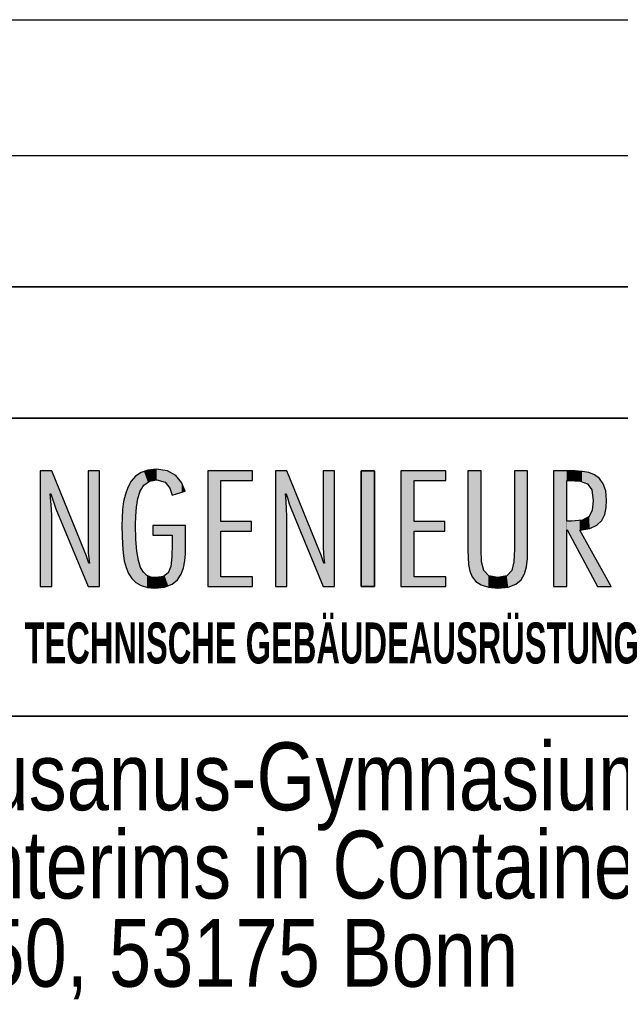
# Model space of a CAD drawing. Extents: x 1101 to 1942, y 41 to 882.
# Tile 106 of 113: x 1801 to 1832, y 94 to 145. Entities that reach past the tile are written whole.
import ezdxf

# ---------------------------------------------------------------- set-up
doc = ezdxf.new("R2010")
doc.units = 0
doc.layers.get('0').update_dxf_attribs({"lineweight": 13})
doc.layers.add('BI_X_Geometrie', color=7, linetype='Continuous', lineweight=13)
doc.layers.add('BI_X_Text', color=7, linetype='Continuous', lineweight=25)
doc.styles.get("Standard").update_dxf_attribs({"font": 'arial.ttf'})

# ---------------------------------------------------------------- blocks, each defined once
blk = doc.blocks.new('Blockreferenz-A03CP7DV1H', base_point=(1755.605, 45.848))
at = {"color": 0, "linetype": 'ByBlock', "lineweight": 25, "ltscale": 0.25}
for p, q in [((1757.835, 144.602), (1936.835, 144.602)), ((1757.835, 137.602), (1936.835, 137.602))]:
    blk.add_line(p, q, dxfattribs=at)
at = {"color": 0, "linetype": 'ByBlock', "lineweight": 35, "ltscale": 0.35}
for p, q in [((1757.835, 130.829), (1936.835, 130.829)), ((1757.835, 124.056), (1936.835, 124.056)), ((1757.835, 108.675), (1936.835, 108.675))]:
    blk.add_line(p, q, dxfattribs=at)
at = {"color": 0, "lineweight": -2}
for p, q in [((1808.086, 121.37), (1808.514, 121.414)), ((1808.514, 121.414), (1809.092, 121.329)), ((1802.537, 121.334), (1803.131, 121.334)), ((1802.537, 115.365), (1802.537, 121.334)), ((1803.131, 121.334), (1804.816, 117.186)), ((1805.001, 121.334), (1805.595, 121.334)), ((1805.001, 117.36), (1805.001, 121.334)), ((1805.595, 121.334), (1805.595, 115.365)), ((1807.221, 120.791), (1807.447, 121.049)), ((1807.447, 121.049), (1807.733, 121.245)), ((1807.733, 121.245), (1808.086, 121.37)), ((1808.544, 120.875), (1808.164, 120.799)), ((1808.971, 120.747), (1808.544, 120.875)), ((1809.092, 121.329), (1809.523, 121.095)), ((1809.523, 121.095), (1809.825, 120.739)), ((1811.171, 115.365), (1811.171, 121.334)), ((1811.171, 121.334), (1813.479, 121.334)), ((1813.479, 121.334), (1813.479, 120.828)), ((1814.656, 115.365), (1814.656, 121.334)), ((1814.656, 121.334), (1815.25, 121.334)), ((1815.25, 121.334), (1816.935, 117.186)), ((1817.12, 121.334), (1817.714, 121.334)), ((1817.12, 117.36), (1817.12, 121.334)), ((1817.714, 121.334), (1817.714, 115.365)), ((1819.085, 121.334), (1819.767, 121.334)), ((1819.085, 115.365), (1819.085, 121.334)), ((1819.767, 121.334), (1819.767, 115.365)), ((1821.13, 115.365), (1821.13, 121.334)), ((1821.13, 121.334), (1823.437, 121.334)), ((1823.437, 121.334), (1823.437, 120.828)), ((1824.585, 117.257), (1824.585, 121.334)), ((1824.585, 121.334), (1825.267, 121.334)), ((1825.267, 121.334), (1825.267, 117.289)), ((1826.981, 121.334), (1827.662, 121.334)), ((1826.981, 117.289), (1826.981, 121.334)), ((1827.662, 121.334), (1827.662, 117.257)), ((1829.726, 121.334), (1828.996, 121.334)), ((1828.996, 121.334), (1828.996, 115.365)), ((1830.106, 121.329), (1829.726, 121.334)), ((1830.471, 121.302), (1830.106, 121.329)), ((1830.81, 121.238), (1830.471, 121.302)), ((1831.113, 121.121), (1830.81, 121.238)), ((1831.367, 120.935), (1831.113, 121.121)), ((1831.562, 120.666), (1831.367, 120.935)), ((1806.924, 120.129), (1807.049, 120.481)), ((1807.049, 120.481), (1807.221, 120.791)), ((1807.885, 120.593), (1807.689, 120.284)), ((1808.164, 120.799), (1807.885, 120.593)), ((1809.219, 120.441), (1808.971, 120.747)), ((1809.342, 120.076), (1809.219, 120.441)), ((1809.825, 120.739), (1810.014, 120.289)), ((1811.853, 120.828), (1811.853, 118.722)), ((1813.479, 120.828), (1811.853, 120.828)), ((1821.811, 120.828), (1821.811, 118.722)), ((1823.437, 120.828), (1821.811, 120.828)), ((1829.677, 120.828), (1829.814, 120.828)), ((1829.677, 118.738), (1829.677, 120.828)), ((1829.814, 120.828), (1830.37, 120.798)), ((1830.37, 120.798), (1830.747, 120.662)), ((1830.747, 120.662), (1830.963, 120.35)), ((1831.688, 120.298), (1831.562, 120.666)), ((1803.053, 120.147), (1803.087, 119.761)), ((1803.092, 120.147), (1803.053, 120.147)), ((1803.173, 119.89), (1803.092, 120.147)), ((1803.252, 119.631), (1803.173, 119.89)), ((1806.838, 119.745), (1806.924, 120.129)), ((1807.563, 119.899), (1807.492, 119.462)), ((1807.689, 120.284), (1807.563, 119.899)), ((1810.014, 120.289), (1809.342, 120.076)), ((1815.211, 120.147), (1815.173, 120.147)), ((1815.173, 120.147), (1815.206, 119.761)), ((1815.292, 119.89), (1815.211, 120.147)), ((1815.371, 119.631), (1815.292, 119.89)), ((1830.963, 120.35), (1831.031, 119.791)), ((1831.732, 119.814), (1831.688, 120.298)), ((1803.087, 119.761), (1803.118, 119.377)), ((1803.118, 119.377), (1803.131, 118.991)), ((1803.346, 119.379), (1803.252, 119.631)), ((1805.001, 115.365), (1803.346, 119.379)), ((1806.786, 119.337), (1806.838, 119.745)), ((1807.492, 119.462), (1807.46, 119)), ((1815.206, 119.761), (1815.237, 119.377)), ((1815.237, 119.377), (1815.25, 118.991)), ((1815.465, 119.379), (1815.371, 119.631)), ((1817.12, 115.365), (1815.465, 119.379)), ((1831.031, 119.791), (1830.992, 119.295)), ((1831.635, 119.085), (1831.711, 119.439)), ((1831.711, 119.439), (1831.732, 119.814)), ((1803.131, 118.991), (1803.131, 115.365)), ((1806.752, 118.492), (1806.759, 118.916)), ((1806.759, 118.916), (1806.786, 119.337)), ((1807.46, 119), (1807.453, 118.54)), ((1815.25, 118.991), (1815.25, 115.365)), ((1830.834, 118.97), (1830.497, 118.792)), ((1830.992, 119.295), (1830.834, 118.97)), ((1831.483, 118.773), (1831.635, 119.085)), ((1806.756, 117.993), (1806.752, 118.492)), ((1807.453, 118.54), (1807.469, 117.789)), ((1808.349, 118.009), (1808.349, 118.516)), ((1808.349, 118.516), (1810.024, 118.516)), ((1810.024, 118.516), (1810.024, 117.416)), ((1811.853, 118.722), (1813.431, 118.722)), ((1813.431, 118.722), (1813.431, 118.215)), ((1821.811, 118.722), (1823.389, 118.722)), ((1823.389, 118.722), (1823.389, 118.215)), ((1829.921, 118.738), (1829.677, 118.738)), ((1830.497, 118.792), (1829.921, 118.738)), ((1830.349, 118.278), (1830.861, 118.35)), ((1830.861, 118.35), (1831.232, 118.522)), ((1831.232, 118.522), (1831.483, 118.773)), ((1806.774, 117.525), (1806.756, 117.993)), ((1809.342, 118.009), (1808.349, 118.009)), ((1809.342, 117.558), (1809.342, 118.009)), ((1813.431, 118.215), (1811.853, 118.215)), ((1811.853, 118.215), (1811.853, 115.872)), ((1821.811, 118.215), (1821.811, 115.872)), ((1823.389, 118.215), (1821.811, 118.215)), ((1829.677, 115.365), (1829.677, 118.286)), ((1829.677, 118.286), (1829.697, 118.286)), ((1829.697, 118.286), (1831.255, 115.365)), ((1831.975, 115.365), (1830.349, 118.278)), ((1805.014, 117.097), (1805.001, 117.36)), ((1806.81, 117.092), (1806.774, 117.525)), ((1807.469, 117.789), (1807.517, 117.184)), ((1809.329, 116.888), (1809.342, 117.558)), ((1810.024, 117.416), (1810.018, 117.054)), ((1817.133, 117.097), (1817.12, 117.36)), ((1804.816, 117.186), (1804.898, 116.98)), ((1804.898, 116.98), (1804.971, 116.774)), ((1805.043, 116.832), (1805.014, 117.097)), ((1805.069, 116.569), (1805.043, 116.832)), ((1806.87, 116.696), (1806.81, 117.092)), ((1807.517, 117.184), (1807.598, 116.71)), ((1809.269, 116.397), (1809.329, 116.888)), ((1810.018, 117.054), (1809.991, 116.685)), ((1816.935, 117.186), (1817.017, 116.98)), ((1817.017, 116.98), (1817.09, 116.774)), ((1817.162, 116.832), (1817.133, 117.097)), ((1817.188, 116.569), (1817.162, 116.832)), ((1824.591, 116.866), (1824.585, 117.257)), ((1824.619, 116.498), (1824.591, 116.866)), ((1825.267, 117.289), (1825.29, 116.643)), ((1826.956, 116.643), (1826.981, 117.289)), ((1827.662, 117.257), (1827.652, 116.802)), ((1804.971, 116.774), (1805.04, 116.569)), ((1805.04, 116.569), (1805.069, 116.569)), ((1806.96, 116.343), (1806.87, 116.696)), ((1807.086, 116.034), (1806.96, 116.343)), ((1807.598, 116.71), (1807.712, 116.354)), ((1807.712, 116.354), (1807.859, 116.101)), ((1809.132, 116.068), (1809.269, 116.397)), ((1809.925, 116.328), (1809.805, 115.998)), ((1809.991, 116.685), (1809.925, 116.328)), ((1817.09, 116.774), (1817.159, 116.569)), ((1817.159, 116.569), (1817.188, 116.569)), ((1824.684, 116.164), (1824.619, 116.498)), ((1825.29, 116.643), (1825.4, 116.186)), ((1826.844, 116.186), (1826.956, 116.643)), ((1827.608, 116.385), (1827.508, 116.019)), ((1827.652, 116.802), (1827.608, 116.385)), ((1807.253, 115.774), (1807.086, 116.034)), ((1807.859, 116.101), (1808.04, 115.938)), ((1808.04, 115.938), (1808.255, 115.85)), ((1808.255, 115.85), (1808.505, 115.824)), ((1808.505, 115.824), (1808.887, 115.882)), ((1808.887, 115.882), (1809.132, 116.068)), ((1809.805, 115.998), (1809.613, 115.711)), ((1811.853, 115.872), (1813.479, 115.872)), ((1813.479, 115.872), (1813.479, 115.365)), ((1821.811, 115.872), (1823.437, 115.872)), ((1823.437, 115.872), (1823.437, 115.365)), ((1824.803, 115.871), (1824.684, 116.164)), ((1824.991, 115.628), (1824.803, 115.871)), ((1825.4, 116.186), (1825.657, 115.914)), ((1825.657, 115.914), (1826.124, 115.824)), ((1826.124, 115.824), (1826.586, 115.914)), ((1826.586, 115.914), (1826.844, 116.186)), ((1827.508, 116.019), (1827.33, 115.715)), ((1803.131, 115.365), (1802.537, 115.365)), ((1805.595, 115.365), (1805.001, 115.365)), ((1807.467, 115.566), (1807.253, 115.774)), ((1807.733, 115.413), (1807.467, 115.566)), ((1808.058, 115.318), (1807.733, 115.413)), ((1808.446, 115.286), (1808.058, 115.318)), ((1808.95, 115.339), (1808.446, 115.286)), ((1809.334, 115.486), (1808.95, 115.339)), ((1809.613, 115.711), (1809.334, 115.486)), ((1813.479, 115.365), (1811.171, 115.365)), ((1815.25, 115.365), (1814.656, 115.365)), ((1817.714, 115.365), (1817.12, 115.365)), ((1823.437, 115.365), (1821.13, 115.365)), ((1825.263, 115.444), (1824.991, 115.628)), ((1825.636, 115.327), (1825.263, 115.444)), ((1826.124, 115.286), (1825.636, 115.327)), ((1826.66, 115.337), (1826.124, 115.286)), ((1827.055, 115.484), (1826.66, 115.337)), ((1827.33, 115.715), (1827.055, 115.484)), ((1828.996, 115.365), (1829.677, 115.365)), ((1831.255, 115.365), (1831.975, 115.365))]:
    blk.add_line(p, q, dxfattribs=at)
at = {"color": 0, "lineweight": 25}
for p, q in [((1808.514, 121.414), (1808.086, 121.37)), ((1809.092, 121.329), (1808.514, 121.414)), ((1803.131, 121.334), (1802.537, 121.334)), ((1802.537, 121.334), (1802.537, 115.365)), ((1804.816, 117.186), (1803.131, 121.334)), ((1805.595, 121.334), (1805.001, 121.334)), ((1805.001, 121.334), (1805.001, 117.36)), ((1805.595, 115.365), (1805.595, 121.334)), ((1807.447, 121.049), (1807.221, 120.791)), ((1807.733, 121.245), (1807.447, 121.049)), ((1808.086, 121.37), (1807.733, 121.245)), ((1808.164, 120.799), (1808.544, 120.875)), ((1808.544, 120.875), (1808.971, 120.747)), ((1809.523, 121.095), (1809.092, 121.329)), ((1809.825, 120.739), (1809.523, 121.095)), ((1813.479, 121.334), (1811.171, 121.334)), ((1811.171, 121.334), (1811.171, 115.365)), ((1813.479, 120.828), (1813.479, 121.334)), ((1815.25, 121.334), (1814.656, 121.334)), ((1814.656, 121.334), (1814.656, 115.365)), ((1816.935, 117.186), (1815.25, 121.334)), ((1817.714, 121.334), (1817.12, 121.334)), ((1817.12, 121.334), (1817.12, 117.36)), ((1817.714, 115.365), (1817.714, 121.334)), ((1819.085, 121.334), (1819.767, 121.334)), ((1819.085, 115.365), (1819.085, 121.334)), ((1819.767, 121.334), (1819.085, 121.334)), ((1819.085, 121.334), (1819.085, 115.365)), ((1819.767, 121.334), (1819.767, 115.365)), ((1819.767, 115.365), (1819.767, 121.334)), ((1823.437, 121.334), (1821.13, 121.334)), ((1821.13, 121.334), (1821.13, 115.365)), ((1823.437, 120.828), (1823.437, 121.334)), ((1825.267, 121.334), (1824.585, 121.334)), ((1824.585, 121.334), (1824.585, 117.257)), ((1825.267, 117.289), (1825.267, 121.334)), ((1827.662, 121.334), (1826.981, 121.334)), ((1826.981, 121.334), (1826.981, 117.289)), ((1827.662, 117.257), (1827.662, 121.334)), ((1829.726, 121.334), (1828.996, 121.334)), ((1828.996, 121.334), (1828.996, 115.365)), ((1830.106, 121.329), (1829.726, 121.334)), ((1830.471, 121.302), (1830.106, 121.329)), ((1830.81, 121.238), (1830.471, 121.302)), ((1831.113, 121.121), (1830.81, 121.238)), ((1831.367, 120.935), (1831.113, 121.121)), ((1831.562, 120.666), (1831.367, 120.935)), ((1807.049, 120.481), (1806.924, 120.129)), ((1807.221, 120.791), (1807.049, 120.481)), ((1807.689, 120.284), (1807.885, 120.593)), ((1807.885, 120.593), (1808.164, 120.799)), ((1808.971, 120.747), (1809.219, 120.441)), ((1809.219, 120.441), (1809.342, 120.076)), ((1810.014, 120.289), (1809.825, 120.739)), ((1811.853, 118.722), (1811.853, 120.828)), ((1811.853, 120.828), (1813.479, 120.828)), ((1821.811, 118.722), (1821.811, 120.828)), ((1821.811, 120.828), (1823.437, 120.828)), ((1829.677, 118.738), (1829.677, 120.828)), ((1829.677, 120.828), (1829.814, 120.828)), ((1829.814, 120.828), (1830.37, 120.798)), ((1830.37, 120.798), (1830.747, 120.662)), ((1830.747, 120.662), (1830.963, 120.35)), ((1831.688, 120.298), (1831.562, 120.666)), ((1803.087, 119.761), (1803.053, 120.147)), ((1803.053, 120.147), (1803.092, 120.147)), ((1803.092, 120.147), (1803.173, 119.89)), ((1803.173, 119.89), (1803.252, 119.631)), ((1806.924, 120.129), (1806.838, 119.745)), ((1807.492, 119.462), (1807.563, 119.899)), ((1807.563, 119.899), (1807.689, 120.284)), ((1809.342, 120.076), (1810.014, 120.289)), ((1815.206, 119.761), (1815.173, 120.147)), ((1815.173, 120.147), (1815.211, 120.147)), ((1815.211, 120.147), (1815.292, 119.89)), ((1815.292, 119.89), (1815.371, 119.631)), ((1830.963, 120.35), (1831.031, 119.791)), ((1831.732, 119.814), (1831.688, 120.298)), ((1803.118, 119.377), (1803.087, 119.761)), ((1803.131, 118.991), (1803.118, 119.377)), ((1803.252, 119.631), (1803.346, 119.379)), ((1803.346, 119.379), (1805.001, 115.365)), ((1806.838, 119.745), (1806.786, 119.337)), ((1807.46, 119), (1807.492, 119.462)), ((1815.237, 119.377), (1815.206, 119.761)), ((1815.25, 118.991), (1815.237, 119.377)), ((1815.371, 119.631), (1815.465, 119.379)), ((1815.465, 119.379), (1817.12, 115.365)), ((1831.031, 119.791), (1830.992, 119.295)), ((1831.635, 119.085), (1831.711, 119.439)), ((1831.711, 119.439), (1831.732, 119.814)), ((1803.131, 115.365), (1803.131, 118.991)), ((1806.759, 118.916), (1806.752, 118.492)), ((1806.786, 119.337), (1806.759, 118.916)), ((1807.453, 118.54), (1807.46, 119)), ((1815.25, 115.365), (1815.25, 118.991)), ((1830.834, 118.97), (1830.497, 118.792)), ((1830.992, 119.295), (1830.834, 118.97)), ((1831.483, 118.773), (1831.635, 119.085)), ((1806.752, 118.492), (1806.756, 117.993)), ((1807.469, 117.789), (1807.453, 118.54)), ((1810.024, 118.516), (1808.349, 118.516)), ((1808.349, 118.516), (1808.349, 118.009)), ((1810.024, 117.416), (1810.024, 118.516)), ((1813.431, 118.722), (1811.853, 118.722)), ((1813.431, 118.215), (1813.431, 118.722)), ((1823.389, 118.722), (1821.811, 118.722)), ((1823.389, 118.215), (1823.389, 118.722)), ((1829.921, 118.738), (1829.677, 118.738)), ((1830.497, 118.792), (1829.921, 118.738)), ((1830.349, 118.278), (1830.861, 118.35)), ((1830.861, 118.35), (1831.232, 118.522)), ((1831.232, 118.522), (1831.483, 118.773)), ((1806.756, 117.993), (1806.774, 117.525)), ((1808.349, 118.009), (1809.342, 118.009)), ((1809.342, 118.009), (1809.342, 117.558)), ((1811.853, 115.872), (1811.853, 118.215)), ((1811.853, 118.215), (1813.431, 118.215)), ((1821.811, 118.215), (1823.389, 118.215)), ((1821.811, 115.872), (1821.811, 118.215)), ((1829.677, 118.286), (1829.697, 118.286)), ((1829.677, 115.365), (1829.677, 118.286)), ((1829.697, 118.286), (1831.255, 115.365)), ((1831.975, 115.365), (1830.349, 118.278)), ((1805.001, 117.36), (1805.014, 117.097)), ((1806.774, 117.525), (1806.81, 117.092)), ((1807.517, 117.184), (1807.469, 117.789)), ((1809.342, 117.558), (1809.329, 116.888)), ((1810.018, 117.054), (1810.024, 117.416)), ((1817.12, 117.36), (1817.133, 117.097)), ((1804.898, 116.98), (1804.816, 117.186)), ((1804.971, 116.774), (1804.898, 116.98)), ((1805.014, 117.097), (1805.043, 116.832)), ((1805.043, 116.832), (1805.069, 116.569)), ((1806.81, 117.092), (1806.87, 116.696)), ((1807.598, 116.71), (1807.517, 117.184)), ((1809.329, 116.888), (1809.269, 116.397)), ((1809.991, 116.685), (1810.018, 117.054)), ((1817.017, 116.98), (1816.935, 117.186)), ((1817.09, 116.774), (1817.017, 116.98)), ((1817.133, 117.097), (1817.162, 116.832)), ((1817.162, 116.832), (1817.188, 116.569)), ((1824.585, 117.257), (1824.591, 116.866)), ((1824.591, 116.866), (1824.619, 116.498)), ((1825.29, 116.643), (1825.267, 117.289)), ((1826.981, 117.289), (1826.956, 116.643)), ((1827.652, 116.802), (1827.662, 117.257)), ((1805.04, 116.569), (1804.971, 116.774)), ((1805.069, 116.569), (1805.04, 116.569)), ((1806.87, 116.696), (1806.96, 116.343)), ((1806.96, 116.343), (1807.086, 116.034)), ((1807.712, 116.354), (1807.598, 116.71)), ((1807.859, 116.101), (1807.712, 116.354)), ((1809.269, 116.397), (1809.132, 116.068)), ((1809.805, 115.998), (1809.925, 116.328)), ((1809.925, 116.328), (1809.991, 116.685)), ((1817.159, 116.569), (1817.09, 116.774)), ((1817.188, 116.569), (1817.159, 116.569)), ((1824.619, 116.498), (1824.684, 116.164)), ((1825.4, 116.186), (1825.29, 116.643)), ((1826.956, 116.643), (1826.844, 116.186)), ((1827.508, 116.019), (1827.608, 116.385)), ((1827.608, 116.385), (1827.652, 116.802)), ((1807.086, 116.034), (1807.253, 115.774)), ((1808.04, 115.938), (1807.859, 116.101)), ((1808.255, 115.85), (1808.04, 115.938)), ((1808.505, 115.824), (1808.255, 115.85)), ((1808.887, 115.882), (1808.505, 115.824)), ((1809.132, 116.068), (1808.887, 115.882)), ((1809.613, 115.711), (1809.805, 115.998)), ((1813.479, 115.872), (1811.853, 115.872)), ((1813.479, 115.365), (1813.479, 115.872)), ((1823.437, 115.872), (1821.811, 115.872)), ((1823.437, 115.365), (1823.437, 115.872)), ((1824.684, 116.164), (1824.803, 115.871)), ((1824.803, 115.871), (1824.991, 115.628)), ((1825.657, 115.914), (1825.4, 116.186)), ((1826.124, 115.824), (1825.657, 115.914)), ((1826.586, 115.914), (1826.124, 115.824)), ((1826.844, 116.186), (1826.586, 115.914)), ((1827.33, 115.715), (1827.508, 116.019)), ((1802.537, 115.365), (1803.131, 115.365)), ((1805.001, 115.365), (1805.595, 115.365)), ((1807.253, 115.774), (1807.467, 115.566)), ((1807.467, 115.566), (1807.733, 115.413)), ((1807.733, 115.413), (1808.058, 115.318)), ((1808.058, 115.318), (1808.446, 115.286)), ((1808.446, 115.286), (1808.95, 115.339)), ((1808.95, 115.339), (1809.334, 115.486)), ((1809.334, 115.486), (1809.613, 115.711)), ((1811.171, 115.365), (1813.479, 115.365)), ((1814.656, 115.365), (1815.25, 115.365)), ((1817.12, 115.365), (1817.714, 115.365)), ((1819.767, 115.365), (1819.085, 115.365)), ((1819.085, 115.365), (1819.767, 115.365)), ((1821.13, 115.365), (1823.437, 115.365)), ((1824.991, 115.628), (1825.263, 115.444)), ((1825.263, 115.444), (1825.636, 115.327)), ((1825.636, 115.327), (1826.124, 115.286)), ((1826.124, 115.286), (1826.66, 115.337)), ((1826.66, 115.337), (1827.055, 115.484)), ((1827.055, 115.484), (1827.33, 115.715)), ((1828.996, 115.365), (1829.677, 115.365)), ((1831.255, 115.365), (1831.975, 115.365))]:
    blk.add_line(p, q, dxfattribs=at)
for points in [[(1808.514, 120.869), (1808.164, 121.378), (1808.514, 121.414)], [(1808.514, 120.869), (1808.514, 121.414), (1808.544, 120.875)], [(1808.544, 120.875), (1808.514, 121.414), (1808.544, 121.409)], [(1808.544, 120.875), (1808.544, 121.409), (1808.971, 120.747)], [(1808.971, 120.747), (1808.544, 121.409), (1808.971, 121.347)], [(1802.537, 115.365), (1802.537, 121.334), (1803.053, 115.365)], [(1803.053, 115.365), (1802.537, 121.334), (1803.053, 121.334)], [(1803.053, 120.147), (1803.053, 121.334), (1803.092, 120.147)], [(1803.092, 120.147), (1803.053, 121.334), (1803.092, 121.334)], [(1803.092, 120.147), (1803.092, 121.334), (1803.131, 120.023)], [(1803.131, 120.023), (1803.092, 121.334), (1803.131, 121.334)], [(1803.131, 120.023), (1803.131, 121.334), (1803.173, 119.89)], [(1803.173, 119.89), (1803.131, 121.334), (1803.173, 121.231)], [(1803.173, 119.89), (1803.173, 121.231), (1803.252, 119.631)], [(1803.252, 119.631), (1803.173, 121.231), (1803.252, 121.038)], [(1803.252, 119.631), (1803.252, 121.038), (1803.346, 119.379)], [(1803.346, 119.379), (1803.252, 121.038), (1803.346, 120.807)], [(1805.001, 117.36), (1805.001, 121.334), (1805.014, 117.097)], [(1805.014, 117.097), (1805.001, 121.334), (1805.014, 121.334)], [(1805.014, 117.097), (1805.014, 121.334), (1805.043, 116.832)], [(1805.043, 116.832), (1805.014, 121.334), (1805.043, 121.334)], [(1805.043, 116.832), (1805.043, 121.334), (1805.069, 116.569)], [(1805.069, 116.569), (1805.043, 121.334), (1805.069, 121.334)], [(1805.069, 115.365), (1805.069, 121.334), (1805.595, 115.365)], [(1805.595, 115.365), (1805.069, 121.334), (1805.595, 121.334)], [(1807.447, 115.585), (1807.253, 120.828), (1807.447, 121.049)], [(1807.453, 115.579), (1807.447, 121.049), (1807.453, 121.053)], [(1807.447, 115.585), (1807.447, 121.049), (1807.453, 115.579)], [(1807.46, 119), (1807.453, 121.053), (1807.46, 121.058)], [(1807.453, 118.54), (1807.453, 121.053), (1807.46, 119)], [(1807.492, 119.462), (1807.46, 121.058), (1807.492, 121.08)], [(1807.46, 119), (1807.46, 121.058), (1807.492, 119.462)], [(1807.563, 119.899), (1807.492, 121.08), (1807.563, 121.129)], [(1807.492, 119.462), (1807.492, 121.08), (1807.563, 119.899)], [(1807.689, 120.284), (1807.563, 121.129), (1807.689, 121.215)], [(1807.563, 119.899), (1807.563, 121.129), (1807.689, 120.284)], [(1807.733, 120.353), (1807.689, 121.215), (1807.733, 121.245)], [(1807.689, 120.284), (1807.689, 121.215), (1807.733, 120.353)], [(1807.885, 120.593), (1807.733, 121.245), (1807.885, 121.299)], [(1807.733, 120.353), (1807.733, 121.245), (1807.885, 120.593)], [(1808.086, 120.741), (1807.885, 121.299), (1808.086, 121.37)], [(1807.885, 120.593), (1807.885, 121.299), (1808.086, 120.741)], [(1808.164, 120.799), (1808.086, 121.37), (1808.164, 121.378)], [(1808.086, 120.741), (1808.086, 121.37), (1808.164, 120.799)], [(1808.164, 120.799), (1808.164, 121.378), (1808.514, 120.869)], [(1808.971, 120.747), (1808.971, 121.347), (1809.092, 120.598)], [(1809.092, 120.598), (1808.971, 121.347), (1809.092, 121.329)], [(1809.092, 120.598), (1809.092, 121.329), (1809.219, 120.441)], [(1809.219, 120.441), (1809.092, 121.329), (1809.219, 121.26)], [(1809.219, 120.441), (1809.219, 121.26), (1809.342, 120.076)], [(1809.342, 120.076), (1809.219, 121.26), (1809.342, 121.193)], [(1809.342, 120.076), (1809.342, 121.193), (1809.523, 120.133)], [(1809.523, 120.133), (1809.342, 121.193), (1809.523, 121.095)], [(1809.523, 120.133), (1809.523, 121.095), (1809.825, 120.229)], [(1809.825, 120.229), (1809.523, 121.095), (1809.825, 120.739)], [(1811.171, 115.365), (1811.171, 121.334), (1811.853, 115.365)], [(1811.853, 120.828), (1811.171, 121.334), (1811.853, 121.334)], [(1811.853, 115.365), (1811.171, 121.334), (1811.853, 115.872)], [(1811.853, 115.872), (1811.171, 121.334), (1811.853, 118.215)], [(1811.853, 118.215), (1811.171, 121.334), (1811.853, 118.722)], [(1811.853, 118.722), (1811.171, 121.334), (1811.853, 120.828)], [(1811.853, 120.828), (1811.853, 121.334), (1813.479, 120.828)], [(1813.479, 120.828), (1811.853, 121.334), (1813.479, 121.334)], [(1814.656, 115.365), (1814.656, 121.334), (1815.173, 115.365)], [(1815.173, 115.365), (1814.656, 121.334), (1815.173, 121.334)], [(1815.173, 120.147), (1815.173, 121.334), (1815.211, 120.147)], [(1815.211, 120.147), (1815.173, 121.334), (1815.211, 121.334)], [(1815.211, 120.147), (1815.211, 121.334), (1815.25, 120.023)], [(1815.25, 120.023), (1815.211, 121.334), (1815.25, 121.334)], [(1815.25, 120.023), (1815.25, 121.334), (1815.292, 119.89)], [(1815.292, 119.89), (1815.25, 121.334), (1815.292, 121.231)], [(1815.292, 119.89), (1815.292, 121.231), (1815.371, 119.631)], [(1815.371, 119.631), (1815.292, 121.231), (1815.371, 121.038)], [(1815.371, 119.631), (1815.371, 121.038), (1815.465, 119.379)], [(1815.465, 119.379), (1815.371, 121.038), (1815.465, 120.807)], [(1817.12, 117.36), (1817.12, 121.334), (1817.133, 117.097)], [(1817.133, 117.097), (1817.12, 121.334), (1817.133, 121.334)], [(1817.133, 117.097), (1817.133, 121.334), (1817.162, 116.832)], [(1817.162, 116.832), (1817.133, 121.334), (1817.162, 121.334)], [(1817.162, 116.832), (1817.162, 121.334), (1817.188, 116.569)], [(1817.188, 116.569), (1817.162, 121.334), (1817.188, 121.334)], [(1817.188, 115.365), (1817.188, 121.334), (1817.714, 115.365)], [(1817.714, 115.365), (1817.188, 121.334), (1817.714, 121.334)], [(1819.085, 115.365), (1819.085, 121.334), (1819.767, 115.365)], [(1819.767, 115.365), (1819.085, 121.334), (1819.767, 121.334)], [(1821.13, 115.365), (1821.13, 121.334), (1821.811, 115.365)], [(1821.811, 120.828), (1821.13, 121.334), (1821.811, 121.334)], [(1821.811, 115.365), (1821.13, 121.334), (1821.811, 115.872)], [(1821.811, 115.872), (1821.13, 121.334), (1821.811, 118.215)], [(1821.811, 118.215), (1821.13, 121.334), (1821.811, 118.722)], [(1821.811, 118.722), (1821.13, 121.334), (1821.811, 120.828)], [(1821.811, 120.828), (1821.811, 121.334), (1823.437, 120.828)], [(1823.437, 120.828), (1821.811, 121.334), (1823.437, 121.334)], [(1824.585, 117.257), (1824.585, 121.334), (1824.591, 116.866)], [(1824.591, 116.866), (1824.585, 121.334), (1824.591, 121.334)], [(1824.591, 116.866), (1824.591, 121.334), (1824.619, 116.498)], [(1824.619, 116.498), (1824.591, 121.334), (1824.619, 121.334)], [(1824.619, 116.498), (1824.619, 121.334), (1824.684, 116.164)], [(1824.684, 116.164), (1824.619, 121.334), (1824.684, 121.334)], [(1824.684, 116.164), (1824.684, 121.334), (1824.803, 115.871)], [(1824.803, 115.871), (1824.684, 121.334), (1824.803, 121.334)], [(1824.803, 115.871), (1824.803, 121.334), (1824.991, 115.628)], [(1824.991, 115.628), (1824.803, 121.334), (1824.991, 121.334)], [(1824.991, 115.628), (1824.991, 121.334), (1825.263, 115.444)], [(1825.263, 115.444), (1824.991, 121.334), (1825.263, 121.334)], [(1825.263, 115.444), (1825.263, 121.334), (1825.267, 115.443)], [(1825.267, 117.289), (1825.263, 121.334), (1825.267, 121.334)], [(1825.267, 115.443), (1825.263, 121.334), (1825.267, 117.289)], [(1826.981, 117.289), (1826.981, 121.334), (1827.055, 115.484)], [(1827.055, 115.484), (1826.981, 121.334), (1827.055, 121.334)], [(1827.055, 115.484), (1827.055, 121.334), (1827.33, 115.715)], [(1827.33, 115.715), (1827.055, 121.334), (1827.33, 121.334)], [(1827.33, 115.715), (1827.33, 121.334), (1827.508, 116.019)], [(1827.508, 116.019), (1827.33, 121.334), (1827.508, 121.334)], [(1827.508, 116.019), (1827.508, 121.334), (1827.608, 116.385)], [(1827.608, 116.385), (1827.508, 121.334), (1827.608, 121.334)], [(1827.608, 116.385), (1827.608, 121.334), (1827.652, 116.802)], [(1827.652, 116.802), (1827.608, 121.334), (1827.652, 121.334)], [(1827.652, 116.802), (1827.652, 121.334), (1827.662, 117.257)], [(1827.662, 117.257), (1827.652, 121.334), (1827.662, 121.334)], [(1828.996, 115.365), (1828.996, 121.334), (1829.677, 115.365)], [(1829.677, 120.828), (1828.996, 121.334), (1829.677, 121.334)], [(1829.677, 115.365), (1828.996, 121.334), (1829.677, 118.286)], [(1829.677, 118.286), (1828.996, 121.334), (1829.677, 118.738)], [(1829.677, 118.738), (1828.996, 121.334), (1829.677, 120.828)], [(1829.677, 120.828), (1829.677, 121.334), (1829.726, 120.828)], [(1829.726, 120.828), (1829.677, 121.334), (1829.726, 121.334)], [(1829.726, 120.828), (1829.726, 121.334), (1829.814, 120.828)], [(1829.814, 120.828), (1829.726, 121.334), (1829.814, 121.333)], [(1829.814, 120.828), (1829.814, 121.333), (1830.106, 120.812)], [(1830.106, 120.812), (1829.814, 121.333), (1830.106, 121.329)], [(1830.106, 120.812), (1830.106, 121.329), (1830.37, 120.798)], [(1830.37, 120.798), (1830.106, 121.329), (1830.37, 121.309)], [(1830.37, 120.798), (1830.37, 121.309), (1830.471, 120.762)], [(1830.471, 120.762), (1830.37, 121.309), (1830.471, 121.302)], [(1830.471, 120.762), (1830.471, 121.302), (1830.747, 120.662)], [(1830.747, 120.662), (1830.471, 121.302), (1830.747, 121.249)], [(1830.747, 120.662), (1830.747, 121.249), (1830.81, 120.571)], [(1830.81, 120.571), (1830.747, 121.249), (1830.81, 121.238)], [(1830.81, 120.571), (1830.81, 121.238), (1830.963, 120.35)], [(1830.963, 120.35), (1830.81, 121.238), (1830.963, 121.179)], [(1830.963, 120.35), (1830.963, 121.179), (1831.031, 119.791)], [(1831.031, 119.791), (1830.963, 121.179), (1831.031, 121.152)], [(1831.031, 118.429), (1831.031, 121.152), (1831.113, 118.467)], [(1831.113, 118.467), (1831.031, 121.152), (1831.113, 121.121)], [(1831.113, 118.467), (1831.113, 121.121), (1831.232, 118.522)], [(1831.232, 118.522), (1831.113, 121.121), (1831.232, 121.034)], [(1831.232, 118.522), (1831.232, 121.034), (1831.367, 118.658)], [(1831.367, 118.658), (1831.232, 121.034), (1831.367, 120.935)], [(1831.367, 118.658), (1831.367, 120.935), (1831.483, 118.773)], [(1831.483, 118.773), (1831.367, 120.935), (1831.483, 120.776)], [(1803.346, 119.379), (1803.346, 120.807), (1804.816, 115.814)], [(1804.816, 115.814), (1803.346, 120.807), (1804.816, 117.186)], [(1807.049, 116.126), (1806.96, 120.233), (1807.049, 120.481)], [(1807.086, 116.034), (1807.049, 120.481), (1807.086, 120.548)], [(1807.049, 116.126), (1807.049, 120.481), (1807.086, 116.034)], [(1807.221, 115.824), (1807.086, 120.548), (1807.221, 120.791)], [(1807.086, 116.034), (1807.086, 120.548), (1807.221, 115.824)], [(1807.253, 115.774), (1807.221, 120.791), (1807.253, 120.828)], [(1807.221, 115.824), (1807.221, 120.791), (1807.253, 115.774)], [(1807.253, 115.774), (1807.253, 120.828), (1807.447, 115.585)], [(1809.825, 120.229), (1809.825, 120.739), (1810.014, 120.289)], [(1815.465, 119.379), (1815.465, 120.807), (1816.935, 115.814)], [(1816.935, 115.814), (1815.465, 120.807), (1816.935, 117.186)], [(1831.483, 118.773), (1831.483, 120.776), (1831.562, 118.936)], [(1831.562, 118.936), (1831.483, 120.776), (1831.562, 120.666)], [(1831.562, 118.936), (1831.562, 120.666), (1831.635, 119.085)], [(1831.635, 119.085), (1831.562, 120.666), (1831.635, 120.452)], [(1831.635, 119.085), (1831.635, 120.452), (1831.688, 119.329)], [(1831.688, 119.329), (1831.635, 120.452), (1831.688, 120.298)], [(1803.053, 115.365), (1803.053, 120.147), (1803.087, 115.365)], [(1803.087, 115.365), (1803.053, 120.147), (1803.087, 119.761)], [(1806.87, 116.696), (1806.838, 119.745), (1806.87, 119.889)], [(1806.924, 116.487), (1806.87, 119.889), (1806.924, 120.129)], [(1806.87, 116.696), (1806.87, 119.889), (1806.924, 116.487)], [(1806.96, 116.343), (1806.924, 120.129), (1806.96, 120.233)], [(1806.924, 116.487), (1806.924, 120.129), (1806.96, 116.343)], [(1806.96, 116.343), (1806.96, 120.233), (1807.049, 116.126)], [(1815.173, 115.365), (1815.173, 120.147), (1815.206, 115.365)], [(1815.206, 115.365), (1815.173, 120.147), (1815.206, 119.761)], [(1831.688, 119.329), (1831.688, 120.298), (1831.711, 119.439)], [(1831.711, 119.439), (1831.688, 120.298), (1831.711, 120.039)], [(1831.711, 119.439), (1831.711, 120.039), (1831.732, 119.814)], [(1803.087, 115.365), (1803.087, 119.761), (1803.118, 115.365)], [(1803.118, 115.365), (1803.087, 119.761), (1803.118, 119.377)], [(1803.118, 115.365), (1803.118, 119.377), (1803.131, 115.365)], [(1803.131, 115.365), (1803.118, 119.377), (1803.131, 118.991)], [(1806.81, 117.092), (1806.786, 119.337), (1806.81, 119.526)], [(1806.838, 116.907), (1806.81, 119.526), (1806.838, 119.745)], [(1806.81, 117.092), (1806.81, 119.526), (1806.838, 116.907)], [(1806.838, 116.907), (1806.838, 119.745), (1806.87, 116.696)], [(1815.206, 115.365), (1815.206, 119.761), (1815.237, 115.365)], [(1815.237, 115.365), (1815.206, 119.761), (1815.237, 119.377)], [(1815.237, 115.365), (1815.237, 119.377), (1815.25, 115.365)], [(1815.25, 115.365), (1815.237, 119.377), (1815.25, 118.991)], [(1831.031, 118.429), (1830.992, 119.295), (1831.031, 119.791)], [(1806.759, 117.92), (1806.756, 118.758), (1806.759, 118.916)], [(1806.774, 117.525), (1806.759, 118.916), (1806.774, 119.151)], [(1806.759, 117.92), (1806.759, 118.916), (1806.774, 117.525)], [(1806.786, 117.384), (1806.774, 119.151), (1806.786, 119.337)], [(1806.774, 117.525), (1806.774, 119.151), (1806.786, 117.384)], [(1806.786, 117.384), (1806.786, 119.337), (1806.81, 117.092)], [(1830.834, 118.347), (1830.497, 118.792), (1830.834, 118.97)], [(1830.861, 118.35), (1830.834, 118.97), (1830.861, 119.026)], [(1830.834, 118.347), (1830.834, 118.97), (1830.861, 118.35)], [(1830.992, 118.411), (1830.861, 119.026), (1830.992, 119.295)], [(1830.861, 118.35), (1830.861, 119.026), (1830.992, 118.411)], [(1830.992, 118.411), (1830.992, 119.295), (1831.031, 118.429)], [(1806.756, 117.993), (1806.752, 118.492), (1806.756, 118.758)], [(1806.756, 117.993), (1806.756, 118.758), (1806.759, 117.92)], [(1807.453, 115.579), (1807.453, 118.54), (1807.467, 115.566)], [(1807.467, 115.566), (1807.453, 118.54), (1807.467, 117.893)], [(1808.349, 118.009), (1808.349, 118.516), (1809.342, 118.009)], [(1809.342, 118.009), (1808.349, 118.516), (1809.342, 118.516)], [(1809.342, 118.009), (1809.342, 118.516), (1809.613, 115.711)], [(1809.613, 115.711), (1809.342, 118.516), (1809.613, 118.516)], [(1809.613, 115.711), (1809.613, 118.516), (1809.805, 115.998)], [(1809.805, 115.998), (1809.613, 118.516), (1809.805, 118.516)], [(1809.805, 115.998), (1809.805, 118.516), (1809.925, 116.328)], [(1809.925, 116.328), (1809.805, 118.516), (1809.925, 118.516)], [(1809.925, 116.328), (1809.925, 118.516), (1809.991, 116.685)], [(1809.991, 116.685), (1809.925, 118.516), (1809.991, 118.516)], [(1809.991, 116.685), (1809.991, 118.516), (1810.018, 117.054)], [(1810.018, 117.054), (1809.991, 118.516), (1810.018, 118.516)], [(1810.018, 117.054), (1810.018, 118.516), (1810.024, 117.416)], [(1810.024, 117.416), (1810.018, 118.516), (1810.024, 118.516)], [(1811.853, 118.215), (1811.853, 118.722), (1813.431, 118.215)], [(1813.431, 118.215), (1811.853, 118.722), (1813.431, 118.722)], [(1821.811, 118.215), (1821.811, 118.722), (1823.389, 118.215)], [(1823.389, 118.215), (1821.811, 118.722), (1823.389, 118.722)], [(1829.677, 118.286), (1829.677, 118.738), (1829.697, 118.286)], [(1829.697, 118.286), (1829.677, 118.738), (1829.697, 118.738)], [(1829.697, 118.286), (1829.697, 118.738), (1829.921, 117.866)], [(1829.921, 117.866), (1829.697, 118.738), (1829.921, 118.738)], [(1830.349, 117.063), (1829.921, 118.738), (1830.349, 118.778)], [(1829.921, 117.866), (1829.921, 118.738), (1830.349, 117.063)], [(1830.497, 118.299), (1830.349, 118.778), (1830.497, 118.792)], [(1830.349, 118.278), (1830.349, 118.778), (1830.497, 118.299)], [(1830.497, 118.299), (1830.497, 118.792), (1830.834, 118.347)], [(1807.467, 115.566), (1807.467, 117.893), (1807.469, 115.564)], [(1807.469, 115.564), (1807.467, 117.893), (1807.469, 117.789)], [(1809.342, 117.558), (1809.342, 118.009), (1809.613, 115.711)], [(1830.349, 117.063), (1830.349, 118.278), (1831.255, 115.365)], [(1831.255, 115.365), (1830.349, 118.278), (1831.255, 116.656)], [(1807.469, 115.564), (1807.469, 117.789), (1807.517, 115.537)], [(1807.517, 115.537), (1807.469, 117.789), (1807.517, 117.184)], [(1809.342, 115.493), (1809.334, 117.129), (1809.342, 117.558)], [(1809.342, 115.493), (1809.342, 117.558), (1809.613, 115.711)], [(1804.816, 115.814), (1804.816, 117.186), (1804.898, 115.615)], [(1804.898, 115.615), (1804.816, 117.186), (1804.898, 116.98)], [(1804.898, 115.615), (1804.898, 116.98), (1804.971, 115.438)], [(1804.971, 115.438), (1804.898, 116.98), (1804.971, 116.774)], [(1807.517, 115.537), (1807.517, 117.184), (1807.598, 115.49)], [(1807.598, 115.49), (1807.517, 117.184), (1807.598, 116.71)], [(1809.329, 115.484), (1809.269, 116.397), (1809.329, 116.888)], [(1809.334, 115.486), (1809.329, 116.888), (1809.334, 117.129)], [(1809.329, 115.484), (1809.329, 116.888), (1809.334, 115.486)], [(1809.334, 115.486), (1809.334, 117.129), (1809.342, 115.493)], [(1816.935, 115.814), (1816.935, 117.186), (1817.017, 115.615)], [(1817.017, 115.615), (1816.935, 117.186), (1817.017, 116.98)], [(1817.017, 115.615), (1817.017, 116.98), (1817.09, 115.438)], [(1817.09, 115.438), (1817.017, 116.98), (1817.09, 116.774)], [(1825.267, 115.443), (1825.267, 117.289), (1825.29, 115.435)], [(1825.29, 115.435), (1825.267, 117.289), (1825.29, 116.643)], [(1826.981, 115.457), (1826.956, 116.643), (1826.981, 117.289)], [(1826.981, 115.457), (1826.981, 117.289), (1827.055, 115.484)], [(1804.971, 115.438), (1804.971, 116.774), (1805.001, 115.365)], [(1805.001, 115.365), (1804.971, 116.774), (1805.001, 116.685)], [(1805.001, 115.365), (1805.001, 116.685), (1805.04, 115.365)], [(1805.04, 115.365), (1805.001, 116.685), (1805.04, 116.569)], [(1805.04, 115.365), (1805.04, 116.569), (1805.069, 115.365)], [(1805.069, 115.365), (1805.04, 116.569), (1805.069, 116.569)], [(1807.598, 115.49), (1807.598, 116.71), (1807.712, 115.425)], [(1807.712, 115.425), (1807.598, 116.71), (1807.712, 116.354)], [(1807.712, 115.425), (1807.712, 116.354), (1807.733, 115.413)], [(1807.733, 115.413), (1807.712, 116.354), (1807.733, 116.318)], [(1807.733, 115.413), (1807.733, 116.318), (1807.859, 115.376)], [(1807.859, 115.376), (1807.733, 116.318), (1807.859, 116.101)], [(1809.269, 115.461), (1809.132, 116.068), (1809.269, 116.397)], [(1809.269, 115.461), (1809.269, 116.397), (1809.329, 115.484)], [(1817.09, 115.438), (1817.09, 116.774), (1817.12, 115.365)], [(1817.12, 115.365), (1817.09, 116.774), (1817.12, 116.685)], [(1817.12, 115.365), (1817.12, 116.685), (1817.159, 115.365)], [(1817.159, 115.365), (1817.12, 116.685), (1817.159, 116.569)], [(1817.159, 115.365), (1817.159, 116.569), (1817.188, 115.365)], [(1817.188, 115.365), (1817.159, 116.569), (1817.188, 116.569)], [(1825.29, 115.435), (1825.29, 116.643), (1825.4, 115.401)], [(1825.4, 115.401), (1825.29, 116.643), (1825.4, 116.186)], [(1826.956, 115.448), (1826.844, 116.186), (1826.956, 116.643)], [(1826.956, 115.448), (1826.956, 116.643), (1826.981, 115.457)], [(1831.255, 115.365), (1831.255, 116.656), (1831.975, 115.365)], [(1807.859, 115.376), (1807.859, 116.101), (1808.04, 115.323)], [(1808.04, 115.323), (1807.859, 116.101), (1808.04, 115.938)], [(1808.04, 115.323), (1808.04, 115.938), (1808.058, 115.318)], [(1808.058, 115.318), (1808.04, 115.938), (1808.058, 115.931)], [(1808.058, 115.318), (1808.058, 115.931), (1808.255, 115.302)], [(1808.255, 115.302), (1808.058, 115.931), (1808.255, 115.85)], [(1808.255, 115.302), (1808.255, 115.85), (1808.446, 115.286)], [(1808.446, 115.286), (1808.255, 115.85), (1808.446, 115.83)], [(1808.446, 115.286), (1808.446, 115.83), (1808.505, 115.292)], [(1808.505, 115.292), (1808.446, 115.83), (1808.505, 115.824)], [(1808.887, 115.332), (1808.505, 115.824), (1808.887, 115.882)], [(1808.505, 115.292), (1808.505, 115.824), (1808.887, 115.332)], [(1808.95, 115.339), (1808.887, 115.882), (1808.95, 115.93)], [(1808.887, 115.332), (1808.887, 115.882), (1808.95, 115.339)], [(1809.132, 115.409), (1808.95, 115.93), (1809.132, 116.068)], [(1808.95, 115.339), (1808.95, 115.93), (1809.132, 115.409)], [(1809.132, 115.409), (1809.132, 116.068), (1809.269, 115.461)], [(1811.853, 115.365), (1811.853, 115.872), (1813.479, 115.365)], [(1813.479, 115.365), (1811.853, 115.872), (1813.479, 115.872)], [(1821.811, 115.365), (1821.811, 115.872), (1823.437, 115.365)], [(1823.437, 115.365), (1821.811, 115.872), (1823.437, 115.872)], [(1825.4, 115.401), (1825.4, 116.186), (1825.636, 115.327)], [(1825.636, 115.327), (1825.4, 116.186), (1825.636, 115.937)], [(1825.636, 115.327), (1825.636, 115.937), (1825.657, 115.325)], [(1825.657, 115.325), (1825.636, 115.937), (1825.657, 115.914)], [(1825.657, 115.325), (1825.657, 115.914), (1826.124, 115.286)], [(1826.124, 115.286), (1825.657, 115.914), (1826.124, 115.824)], [(1826.586, 115.33), (1826.124, 115.824), (1826.586, 115.914)], [(1826.124, 115.286), (1826.124, 115.824), (1826.586, 115.33)], [(1826.66, 115.337), (1826.586, 115.914), (1826.66, 115.991)], [(1826.586, 115.33), (1826.586, 115.914), (1826.66, 115.337)], [(1826.844, 115.406), (1826.66, 115.991), (1826.844, 116.186)], [(1826.66, 115.337), (1826.66, 115.991), (1826.844, 115.406)], [(1826.844, 115.406), (1826.844, 116.186), (1826.956, 115.448)]]:
    blk.add_solid(points, dxfattribs=at)
at = {"layer": 'BI_X_Text', "color": 0, "linetype": 'ByBlock', "lineweight": 70, "ltscale": 0.7, "insert": (1801.73, 113.511), "char_height": 2.115, "attachment_point": 1}
blk.add_mtext('{\\W0.6;\\fArial|b1|i0;TECHNISCHE GEBÄUDEAUSRÜSTUNG}', dxfattribs=at)

msp = doc.modelspace()

# ---------------------------------------------------------------- block references
at = {"layer": 'BI_X_Geometrie', "ltscale": 0.13}
msp.add_blockref('Blockreferenz-A03CP7DV1H', (1755.605, 45.848), dxfattribs=at)

# ---------------------------------------------------------------- texts
at = {"layer": 'BI_X_Text', "ltscale": 0.25, "insert": (1780.644, 107.325), "char_height": 3.5, "attachment_point": 1, "line_spacing_factor": 0.78}
msp.add_mtext('{\\W0.8;\\fArial;Nicolaus-Cusanus-Gymnasium -\\PErr. eines Interims in Containerbauweise\\PGoten Str. 50, 53175 Bonn}', dxfattribs=at)

doc.saveas('drawing.dxf')
